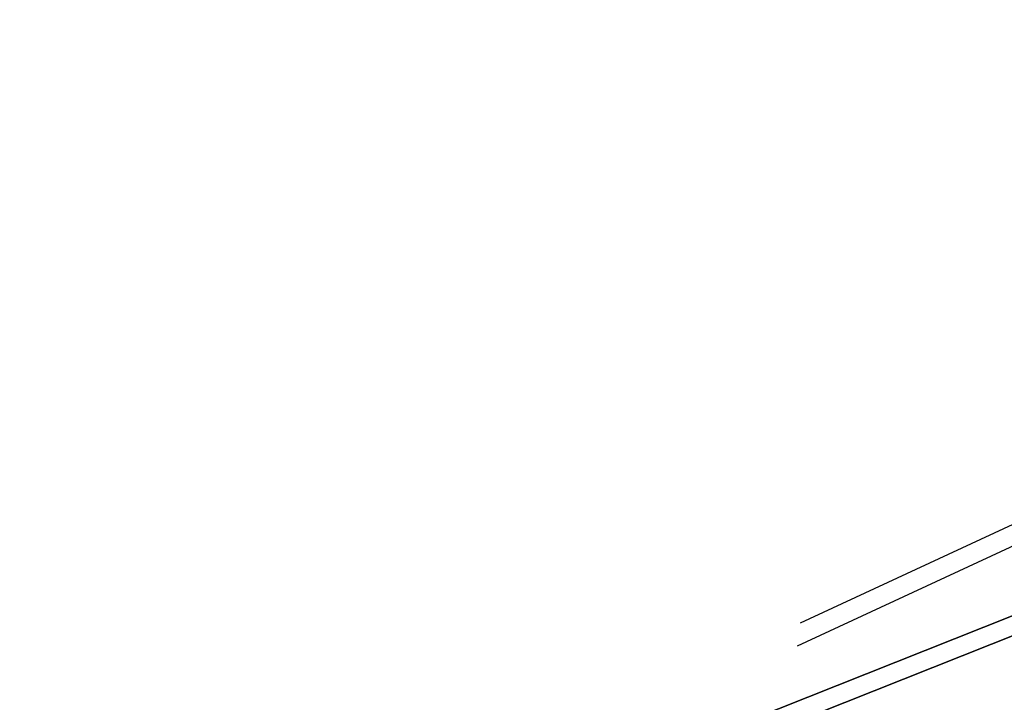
# Model space of a CAD drawing. Header units: millimetres. Extents: x -630 to 192, y -7 to 1615.
# Tile 212 of 249: x 27 to 103, y 1551 to 1604. Entities that reach past the tile are written whole.
import ezdxf

# ---------------------------------------------------------------- set-up
doc = ezdxf.new("R2010")
doc.units = ezdxf.units.MM
doc.header["$MEASUREMENT"] = 0
doc.layers.add('OVIDIO 160x80x72h', color=7, linetype='Continuous')

msp = doc.modelspace()

# ---------------------------------------------------------------- linework, layer by layer
at = {"layer": 'OVIDIO 160x80x72h', "extrusion": (0, 1, 0)}
for points in [[(-165.568, 719.826), (219.111, 719.826)], [(219.111, 717.577), (-165.189, 717.577)], [(-165.189, 717.577), (219.111, 717.577)], [(-165.57, 719.481), (219.111, 719.481)], [(219.111, 719.866), (-165.568, 719.866)], [(219.111, 721.366), (-165.568, 721.366)], [(-165.568, 719.866), (219.111, 719.866)], [(-165.568, 721.366), (219.111, 721.366)], [(219.111, 698.163), (-92.913, 698.163)], [(219.111, 699.504), (-92.913, 699.504)]]:
    msp.add_lwpolyline(points, dxfattribs=at)
at = {"layer": 'OVIDIO 160x80x72h', "extrusion": (-0.202852, -0.108979, 0.973126)}
for points in [[(-1333.541, 1044.89), (-1333.541, 884.234)], [(-1333.541, 884.234), (-1333.541, 1044.89)], [(-1333.245, 1044.89), (-1333.245, 884.234)], [(-1332.95, 884.234), (-1332.95, 1044.89)], [(-1332.95, 1044.89), (-1332.95, 884.234)], [(-1330.524, 970.89), (-1330.524, 961.118)], [(-1329.933, 961.118), (-1329.933, 970.89)]]:
    msp.add_lwpolyline(points, dxfattribs=at)
at = {"layer": 'OVIDIO 160x80x72h', "extrusion": (-7.53877e-07, 1, 0)}
for points in [[(219.11, 718.92), (-165.19, 718.919)], [(-165.19, 718.919), (219.11, 718.92)]]:
    msp.add_lwpolyline(points, dxfattribs=at)
at = {"layer": 'OVIDIO 160x80x72h', "extrusion": (-0.235702, -0.235702, 0.942809)}
for points in [[(-1008.027, 1310.276), (-1008.027, 1419.354)], [(-1007.078, 1419.354), (-1007.078, 1310.276)], [(-1005.181, 1310.276), (-1005.181, 1419.354)], [(-1004.232, 1419.354), (-1004.232, 1310.276)]]:
    msp.add_lwpolyline(points, dxfattribs=at)
at = {"layer": 'OVIDIO 160x80x72h', "extrusion": (-0.202866, -0.108989, 0.973122)}
for points in [[(-1332.536, 970.906), (-1332.536, 1028.287)], [(-1332.536, 1028.287), (-1332.536, 970.906)], [(-1331.823, 970.906), (-1331.823, 1028.287)], [(-1334.333, 961.235), (-1334.333, 970.805)], [(-1334.333, 970.805), (-1334.333, 961.235)], [(-1333.62, 961.235), (-1333.62, 970.805)], [(-1332.907, 961.235), (-1332.907, 970.805)], [(-1332.907, 970.805), (-1332.907, 961.235)], [(-1332.536, 903.753), (-1332.536, 961.134)], [(-1332.536, 961.134), (-1332.536, 903.753)], [(-1331.823, 903.753), (-1331.823, 961.134)]]:
    msp.add_lwpolyline(points, dxfattribs=at)
at = {"layer": 'OVIDIO 160x80x72h', "extrusion": (-0.202863, -0.108986, 0.973123)}
for points in [[(-1331.111, 1028.283), (-1331.111, 970.902)], [(-1331.111, 970.902), (-1331.111, 1028.283)], [(-1331.111, 970.902), (-1331.111, 961.13)]]:
    msp.add_lwpolyline(points, dxfattribs=at)
at = {"layer": 'OVIDIO 160x80x72h', "extrusion": (-0.046296, -0.021464, 0.998697)}
for points in [[(-1376.167, 735.265), (-1376.167, 835.776)], [(-1374.681, 734.297), (-1374.681, 835.601)]]:
    msp.add_lwpolyline(points, dxfattribs=at)
at = {"layer": 'OVIDIO 160x80x72h', "extrusion": (0.058152, 0.986824, -0.150988)}
for points in [[(-7.704, 935.203), (-9.809, 929.809)], [(-9.809, 929.809), (-7.704, 935.203)], [(-8.032, 935.331), (-10.137, 929.937)]]:
    msp.add_lwpolyline(points, dxfattribs=at)
at = {"layer": 'OVIDIO 160x80x72h', "extrusion": (-0.12261, 0.276089, 0.953279)}
for points in [[(-728.141, -1113.013), (-728.141, -1114.513)], [(-728.141, -1114.513), (-728.141, -1113.013)], [(-728.89, -1113.013), (-728.89, -1114.513)], [(-723.498, -1113.013), (-723.498, -1114.513)], [(-718.855, -1114.513), (-718.855, -1113.013)], [(-718.855, -1113.013), (-718.855, -1114.513)], [(-719.505, -1113.013), (-719.505, -1114.513)]]:
    msp.add_lwpolyline(points, dxfattribs=at)
at = {"layer": 'OVIDIO 160x80x72h', "extrusion": (-0.122673, 0.276271, 0.953219)}
for points in [[(-729.565, -1112.83), (-729.565, -1114.33)], [(-729.565, -1114.33), (-729.565, -1112.83)]]:
    msp.add_lwpolyline(points, dxfattribs=at)
at = {"layer": 'OVIDIO 160x80x72h', "extrusion": (0.058152, 0.986824, -0.150987)}
for points in [[(-10.465, 930.064), (-8.36, 935.459)], [(-8.36, 935.459), (-10.465, 930.064)]]:
    msp.add_lwpolyline(points, dxfattribs=at)
at = {"layer": 'OVIDIO 160x80x72h', "extrusion": (0.114881, 0.045678, 0.992329)}
for points in [[(1407.934, -501.876), (1407.934, -610.791)], [(1407.247, -501.875), (1407.247, -610.791)], [(1406.103, -608.078), (1406.103, -501.222)], [(1406.103, -501.222), (1406.103, -608.078)], [(1405.646, -608.078), (1405.646, -501.222)], [(1405.646, -501.222), (1405.646, -608.078)]]:
    msp.add_lwpolyline(points, dxfattribs=at)
at = {"layer": 'OVIDIO 160x80x72h', "extrusion": (0.985209, 0.044172, 0.165566)}
for points in [[(1551.075, 633.669), (1560.271, 667.629)], [(1549.743, 634.03), (1558.94, 667.99)]]:
    msp.add_lwpolyline(points, dxfattribs=at)
at = {"layer": 'OVIDIO 160x80x72h', "extrusion": (1, -4.73281e-05, 9.46979e-05)}
msp.add_lwpolyline([(1564.929, 703.787), (1566.271, 701.103)], dxfattribs=at)
at = {"layer": 'OVIDIO 160x80x72h', "extrusion": (1, 0, 0)}
for points in [[(1564.882, 700.422), (1565.553, 699.08)], [(1564.016, 699.988), (1562.674, 702.672)]]:
    msp.add_lwpolyline(points, dxfattribs=at)
at = {"layer": 'OVIDIO 160x80x72h', "extrusion": (0.058701, 0.984053, -0.167909)}
for points in [[(-0.582, 951.42), (1.357, 956.876)], [(1.357, 956.876), (-0.582, 951.42)], [(-0.91, 951.536), (1.028, 956.993)]]:
    msp.add_lwpolyline(points, dxfattribs=at)
at = {"layer": 'OVIDIO 160x80x72h', "extrusion": (-0.122683, 0.276298, 0.95321)}
for points in [[(-720.071, -1114.303), (-720.071, -1112.803)], [(-720.071, -1112.803), (-720.071, -1114.303)]]:
    msp.add_lwpolyline(points, dxfattribs=at)
at = {"layer": 'OVIDIO 160x80x72h', "extrusion": (0.058701, 0.984053, -0.16791)}
for points in [[(-1.239, 951.654), (0.7, 957.111)], [(0.7, 957.111), (-1.239, 951.654)]]:
    msp.add_lwpolyline(points, dxfattribs=at)
at = {"layer": 'OVIDIO 160x80x72h', "extrusion": (-0.202871, -0.108992, 0.973121)}
for points in [[(-1331.108, 903.759), (-1331.108, 961.14)], [(-1331.108, 961.14), (-1331.108, 903.759)]]:
    msp.add_lwpolyline(points, dxfattribs=at)
at = {"layer": 'OVIDIO 160x80x72h', "extrusion": (1, -5.42576e-05, 0.00010857)}
msp.add_lwpolyline([(1561.77, 698.852), (1560.429, 701.536)], dxfattribs=at)
at = {"layer": 'OVIDIO 160x80x72h'}
for points in [[(29.172, 1528.339, 681.041), (128.518, 1567.84, 667.722), (129.21, 1568.115, 667.629)], [(129.21, 1568.115, 667.629), (128.518, 1567.84, 667.722), (29.172, 1528.339, 681.041)], [(129.79, 1566.808, 668.082), (129.099, 1566.533, 668.175), (29.753, 1527.032, 681.494)], [(29.753, 1527.032, 681.494), (129.099, 1566.533, 668.175), (129.79, 1566.808, 668.082)]]:
    msp.add_polyline3d(points, dxfattribs=at)

doc.saveas('drawing.dxf')
